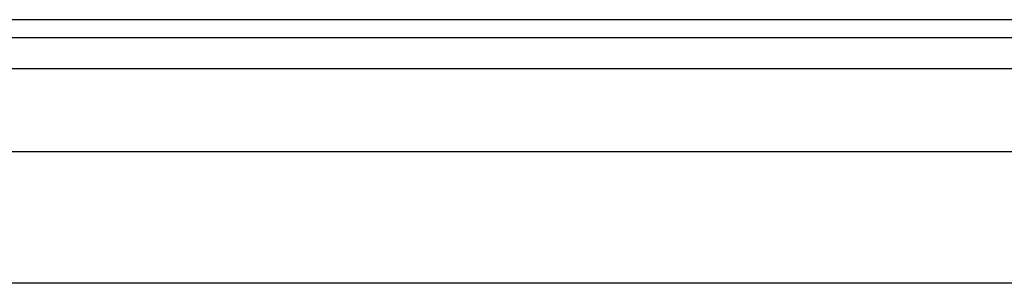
# Model space of a CAD drawing. Header units: inches. Extents: x 3.4 to 82.4, y 3.9 to 45.4.
# Tile 74 of 114: x 5 to 7.9, y 30.9 to 31.7. Entities that reach past the tile are written whole.
import ezdxf

# ---------------------------------------------------------------- set-up
doc = ezdxf.new("R2010")
doc.units = ezdxf.units.IN
doc.header["$MEASUREMENT"] = 0
doc.layers.add('Visible Edges(ANSI)', color=7, linetype='Continuous', lineweight=25)
doc.layers.add('Visible Tangent Edges(ANSI)', color=7, linetype='Continuous', lineweight=25)

msp = doc.modelspace()

# ---------------------------------------------------------------- linework, layer by layer
at = {"layer": 'Visible Edges(ANSI)'}
for p, q in [((15.1258, 31.697), (3.4998, 31.697)), ((3.4998, 31.644), (15.1258, 31.644)), ((4.2305, 31.3033), (14.3746, 31.3033)), ((14.3746, 30.9096), (4.2305, 30.9096))]:
    msp.add_line(p, q, dxfattribs=at)
at = {"layer": 'Visible Tangent Edges(ANSI)'}
msp.add_line((3.4998, 31.551), (15.1258, 31.551), dxfattribs=at)

doc.saveas('drawing.dxf')
